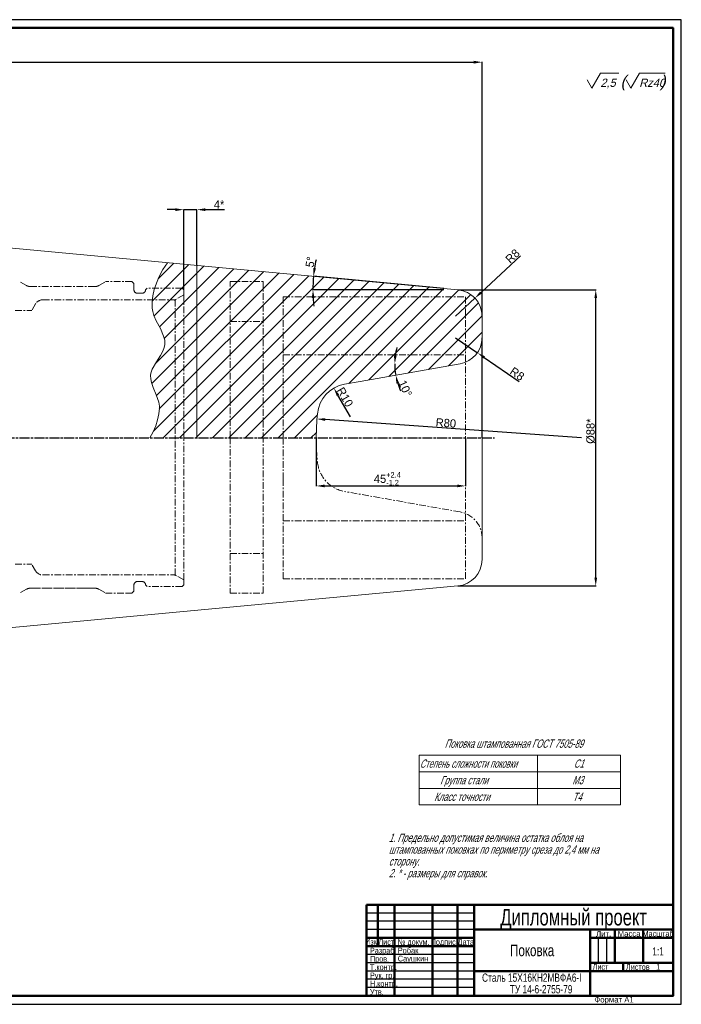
# Model space of a CAD drawing. Header units: millimetres. Extents: x 0 to 841, y 0 to 594.
# Tile 2 of 2: x 442 to 841, y 0 to 594. Entities that reach past the tile are written whole.
import ezdxf
from ezdxf.enums import TextEntityAlignment as Align

# ---------------------------------------------------------------- set-up
doc = ezdxf.new("R2010")
doc.units = ezdxf.units.MM
for name, pattern in [('AM_ISO08W050x2', [9, 6, -0.75, 1.5, -0.75]), ('CENTER', [7, 4, -1, 1, -1]), ('K5LT_BASIC', [0]), ('K5LT_THIN', [0])]:
    doc.linetypes.add(name, pattern=pattern)
doc.layers.add('AM_5', color=3, linetype='Continuous', lineweight=25)
doc.layers.add('AM_7', color=4, linetype='AM_ISO08W050x2', lineweight=25)
doc.layers.add('LAYER0VIEW0', color=7, linetype='Continuous')
doc.styles.add('K5_TEXTSTYLE', font='win_eskd.shx', dxfattribs={"width": 0.7, "oblique": 15, "bigfont": 'b_eskd.shx'})
doc.styles.get("Standard").update_dxf_attribs({"font": 'aaa.shx'})
doc.dimstyles.get("Standard").update_dxf_attribs({"dimtxt": 5, "dimasz": 5, "dimexe": 0.18, "dimexo": 0, "dimgap": 0.6, "dimtad": 1, "dimdec": 4, "dimzin": 0, "dimdsep": 46, "dimtxsty": 'Standard', "dimcen": 0.09, "dimclrd": 3, "dimclre": 3, "dimclrt": 7, "dimaunit": 1, "dimazin": 0, "dimtfac": 1, "dimtdec": 4, "dimtmove": 0, "dimatfit": 0, "dimfxl": 0, "dimtolj": 1, "dimtzin": 0, "dimarcsym": 0})

# ---------------------------------------------------------------- blocks, each defined once
blk = doc.blocks.new('*D30')
at = {"layer": 'AM_5', "color": 3, "lineweight": -2}
for p, q in [((98.21, 478.05), (98.21, 568.53)), ((103.21, 568.35), (715.8, 568.35)), ((720.8, 415.12), (720.8, 568.53))]:
    blk.add_line(p, q, dxfattribs=at)
at = {"layer": 'AM_5', "color": 3}
for points in [[(103.21, 569.19), (103.21, 567.52), (98.21, 568.35)], [(715.8, 569.19), (715.8, 567.52), (720.8, 568.35)]]:
    blk.add_solid(points, dxfattribs=at)
at = {"layer": 'Defpoints', "color": 0}
for p in [(720.8, 568.35), (98.21, 478.05), (720.8, 415.12)]:
    blk.add_point(p, dxfattribs=at)
at = {"layer": 'AM_5', "color": 7, "lineweight": 9, "insert": (407.85, 572.58), "char_height": 5, "attachment_point": 5}
blk.add_mtext('\\A1;311{\\H3.33\\S+3.3^ -1.7;}', dxfattribs=at)
blk = doc.blocks.new('*D47')
at = {"layer": 'AM_5', "color": 3, "lineweight": -2}
for p, q in [((706.28, 431.06), (789.56, 431.06)), ((789.38, 257.35), (789.38, 426.06)), ((706.28, 252.35), (789.56, 252.35))]:
    blk.add_line(p, q, dxfattribs=at)
at = {"layer": 'AM_5', "color": 3}
for points in [[(788.55, 426.06), (790.22, 426.06), (789.38, 431.06)], [(788.55, 257.35), (790.22, 257.35), (789.38, 252.35)]]:
    blk.add_solid(points, dxfattribs=at)
at = {"layer": 'Defpoints', "color": 0}
for p in [(706.28, 431.06), (789.38, 431.06), (706.28, 252.35)]:
    blk.add_point(p, dxfattribs=at)
at = {"layer": 'AM_5', "color": 7, "lineweight": 9, "insert": (786.28, 345.72), "char_height": 5, "attachment_point": 5, "rotation": 90}
blk.add_mtext('\\A1;%%c88*', dxfattribs=at)
blk = doc.blocks.new('*D48')
at = {"layer": 'AM_5', "color": 3, "lineweight": -2}
for p, q in [((620.8, 341.7), (620.8, 312.51)), ((710.8, 341.7), (710.8, 312.51)), ((625.8, 312.69), (705.8, 312.69))]:
    blk.add_line(p, q, dxfattribs=at)
at = {"layer": 'AM_5', "color": 3}
for points in [[(625.8, 313.52), (625.8, 311.86), (620.8, 312.69)], [(705.8, 313.52), (705.8, 311.86), (710.8, 312.69)]]:
    blk.add_solid(points, dxfattribs=at)
at = {"layer": 'Defpoints', "color": 0}
for p in [(620.8, 341.7), (710.8, 341.7), (710.8, 312.69)]:
    blk.add_point(p, dxfattribs=at)
at = {"layer": 'AM_5', "color": 7, "lineweight": 9, "insert": (663.65, 317.01), "char_height": 5, "attachment_point": 5}
blk.add_mtext('\\A1;45{\\H3.33\\S+2.4^ -1.2;}', dxfattribs=at)
blk = doc.blocks.new('*D49')
at = {"layer": 'AM_5', "color": 3, "lineweight": -2}
blk.add_line((780.8, 341.7), (626.19, 352.73), dxfattribs=at)
at = {"layer": 'AM_5', "color": 3}
blk.add_solid([(626.25, 353.56), (626.13, 351.9), (621.2, 353.09)], dxfattribs=at)
at = {"layer": 'Defpoints', "color": 0}
for p in [(621.2, 353.09), (780.8, 341.7)]:
    blk.add_point(p, dxfattribs=at)
at = {"layer": 'AM_5', "color": 7, "lineweight": 9, "insert": (698.98, 350.65), "char_height": 5, "attachment_point": 5, "rotation": 355.91961}
blk.add_mtext('\\A1;R80', dxfattribs=at)
blk = doc.blocks.new('*D50')
at = {"layer": 'AM_5', "color": 3, "lineweight": -2}
for p, q in [((697.83, 431.84), (618.97, 439.19)), ((697.79, 431.06), (618.59, 431.06))]:
    blk.add_line(p, q, dxfattribs=at)
for start, end in [(168.12844, 171.40262), (174.6768, 180), (183.27418, 186.54836)]:
    blk.add_arc((706.28, 431.06), 87.51, start, end, dxfattribs=at)
at = {"layer": 'AM_5', "color": 3}
for points in [[(620.58, 444.04), (618.93, 444.24), (619.15, 439.17)], [(618.08, 426.03), (619.75, 426.08), (618.77, 431.06)]]:
    blk.add_solid(points, dxfattribs=at)
at = {"layer": 'Defpoints', "color": 0}
for p in [(618.82, 433.77), (697.79, 431.06), (697.83, 431.84), (706.28, 431.06)]:
    blk.add_point(p, dxfattribs=at)
at = {"layer": 'AM_5', "color": 7, "lineweight": 9, "insert": (617.23, 447.79), "char_height": 5, "attachment_point": 5, "rotation": 79.35902}
blk.add_mtext('\\A1;5%%d', dxfattribs=at)
blk = doc.blocks.new('*D51')
at = {"layer": 'AM_5', "color": 3, "lineweight": -2}
for p, q in [((535.8, 479.38), (530.8, 479.38)), ((540.8, 430.97), (540.8, 479.56)), ((540.8, 479.38), (548.8, 479.38)), ((548.8, 445.73), (548.8, 479.56)), ((553.8, 479.38), (565.5, 479.38))]:
    blk.add_line(p, q, dxfattribs=at)
at = {"layer": 'AM_5', "color": 3}
for points in [[(535.8, 480.21), (535.8, 478.54), (540.8, 479.38)], [(553.8, 480.21), (553.8, 478.54), (548.8, 479.38)]]:
    blk.add_solid(points, dxfattribs=at)
at = {"layer": 'Defpoints', "color": 0}
for p in [(548.8, 479.38), (548.8, 445.73), (540.8, 430.97)]:
    blk.add_point(p, dxfattribs=at)
at = {"layer": 'AM_5', "color": 7, "lineweight": 9, "insert": (562.15, 482.48), "char_height": 5, "attachment_point": 5}
blk.add_mtext('\\A1;4*', dxfattribs=at)
blk = doc.blocks.new('*D52')
at = {"layer": 'AM_5', "color": 3, "lineweight": -2}
for start, end in [(165.46498, 172.73249), (180, 190), (197.26751, 204.53502)]:
    blk.add_arc((707.58, 386.37), 39.45, start, end, dxfattribs=at)
at = {"layer": 'AM_5', "color": 3}
for points in [[(669.28, 391.31), (667.62, 391.41), (668.13, 386.37)], [(669.1, 374.47), (670.72, 374.86), (668.73, 379.52)]]:
    blk.add_solid(points, dxfattribs=at)
at = {"layer": 'Defpoints', "color": 0}
for p in [(655.55, 386.37), (670.56, 386.37), (668.2, 384.08), (647.27, 375.74), (671.12, 379.94)]:
    blk.add_point(p, dxfattribs=at)
at = {"layer": 'AM_5', "color": 7, "lineweight": 9, "insert": (674.42, 371.49), "char_height": 5, "attachment_point": 5, "rotation": 294.17127}
blk.add_mtext('\\A1;10%%d', dxfattribs=at)
blk = doc.blocks.new('*D53')
at = {"layer": 'AM_5', "color": 3, "lineweight": -2}
blk.add_line((641.37, 354.39), (633.89, 367.39), dxfattribs=at)
at = {"layer": 'AM_5', "color": 3}
blk.add_solid([(634.61, 367.8), (633.16, 366.97), (631.39, 371.72)], dxfattribs=at)
at = {"layer": 'Defpoints', "color": 0}
for p in [(631.39, 371.72), (641.37, 354.39)]:
    blk.add_point(p, dxfattribs=at)
at = {"layer": 'AM_5', "color": 7, "lineweight": 9, "insert": (638.09, 366.3), "char_height": 5, "attachment_point": 5, "rotation": 299.94508}
blk.add_mtext('\\A1;R10', dxfattribs=at)
blk = doc.blocks.new('*D54')
at = {"layer": 'AM_5', "color": 3, "lineweight": -2}
for p, q in [((704.8, 402.13), (717.98, 393.06)), ((722.09, 390.22), (743.18, 375.7))]:
    blk.add_line(p, q, dxfattribs=at)
at = {"layer": 'AM_5', "color": 3}
blk.add_solid([(722.57, 390.91), (721.62, 389.53), (717.98, 393.06)], dxfattribs=at)
at = {"layer": 'Defpoints', "color": 0}
for p in [(704.8, 402.13), (717.98, 393.06)]:
    blk.add_point(p, dxfattribs=at)
at = {"layer": 'AM_5', "color": 7, "lineweight": 9, "insert": (741.98, 380.29), "char_height": 5, "attachment_point": 5, "rotation": 325.45161}
blk.add_mtext('\\A1;R8', dxfattribs=at)
blk = doc.blocks.new('*D55')
at = {"layer": 'AM_5', "color": 3, "lineweight": -2}
for p, q in [((720.17, 429.43), (743.94, 451.56)), ((704.8, 415.12), (716.51, 426.03))]:
    blk.add_line(p, q, dxfattribs=at)
at = {"layer": 'AM_5', "color": 3}
blk.add_solid([(719.6, 430.04), (720.74, 428.82), (716.51, 426.03)], dxfattribs=at)
at = {"layer": 'Defpoints', "color": 0}
for p in [(716.51, 426.03), (704.8, 415.12)]:
    blk.add_point(p, dxfattribs=at)
at = {"layer": 'AM_5', "color": 7, "lineweight": 9, "insert": (739.19, 451.37), "char_height": 5, "attachment_point": 5, "rotation": 42.94847}
blk.add_mtext('\\A1;R8', dxfattribs=at)
blk = doc.blocks.new('A1')
at = {"color": 7}
blk.add_line((589, 5), (20, 5), dxfattribs=at)
at = {"color": 6, "lineweight": 25}
blk.add_lwpolyline([(0, 0), (841, 0), (841, 594), (0, 594)], close=True, dxfattribs=at)
at = {"color": 7, "lineweight": 50}
blk.add_lwpolyline([(20, 5), (836, 5), (836, 589), (20, 589)], dxfattribs=at)
at = {"color": 5, "lineweight": 35}
blk.add_text('Формат А1', height=3.5, dxfattribs=at).set_placement((788.55, 1.02))
at = {"color": 7, "lineweight": 70, "ltscale": 0.75, "width": 0.75}
blk.add_attdef('NUMB', text='', height=7, rotation=180, dxfattribs=at).set_placement((55, 582), align=Align.MIDDLE_CENTER)
blk = doc.blocks.new('SHTAMP СТУДЕНТ')
at = {"color": 7, "lineweight": 50}
for p, q in [((-185, 55), (0, 55)), ((-185, 55), (-185, 0)), ((-178, 30), (-178, 55)), ((-168, 0), (-168, 55)), ((-145, 0), (-145, 55)), ((-130, 0), (-130, 55)), ((-120, 0), (-120, 55)), ((-120, 40), (0, 40)), ((-50, 0), (-50, 40)), ((-35, 20), (-35, 40)), ((-18, 20), (-18, 40)), ((-185, 35), (-120, 35)), ((-185, 30), (-120, 30)), ((-50, 35), (0, 35)), ((-50, 20), (0, 20)), ((-30, 15), (-30, 20)), ((-120, 15), (0, 15))]:
    blk.add_line(p, q, dxfattribs=at)
for p, q in [((0, 0), (0, 55)), ((-185, 0), (0, 0))]:
    blk.add_line(p, q)
at = {"color": 6, "lineweight": 25}
for p, q in [((-120, 50), (-185, 50)), ((-120, 45), (-185, 45)), ((-120, 40), (-185, 40)), ((-45, 20), (-45, 35)), ((-40, 20), (-40, 35)), ((-120, 25), (-185, 25)), ((-120, 20), (-185, 20)), ((-120, 15), (-185, 15)), ((-120, 10), (-185, 10)), ((-120, 5), (-185, 5))]:
    blk.add_line(p, q, dxfattribs=at)
at = {"color": 5, "lineweight": 35}
for s, p in [(' Лит.', (-42.5, 37.5)), ('Масса', (-26.5, 37.5))]:
    blk.add_text(s, height=3.5, dxfattribs=at).set_placement(p, align=Align.MIDDLE_CENTER)
at = {"color": 5, "lineweight": 35, "width": 0.75}
for s, p in [('Масштаб', (-9, 37.5)), ('Изм', (-181.63, 32.59)), ('Лист', (-173, 32.5)), ('№ докум.', (-156.5, 32.5)), ('Подпись', (-137.5, 32.5)), ('Дата', (-125, 32.5))]:
    blk.add_text(s, height=3.5, dxfattribs=at).set_placement(p, align=Align.MIDDLE_CENTER)
for s, p in [('Разраб.', (-182.85, 25.6)), ('Пров.', (-182.85, 20.6)), ('Т.контр.', (-182.85, 15.6)), ('Лист', (-48.51, 15.78)), ('Листов', (-28.39, 15.68)), ('Рук. гр.', (-182.85, 10.6)), ('Н.контр.', (-182.85, 5.6)), ('Утв.', (-182.85, 0.6))]:
    blk.add_text(s, height=3.5, dxfattribs=at).set_placement(p)
at = {"color": 7, "lineweight": 70, "ltscale": 0.75, "width": 0.75}
for tag, height, p in [('NUMB', 10, (-60, 47.5)), ('NAME1', 7, (-85, 35.75)), ('NAME2', 7, (-85, 27.45)), ('NAME3', 7, (-85, 19.15))]:
    blk.add_attdef(tag, text='', height=height, dxfattribs=at).set_placement(p, align=Align.MIDDLE_CENTER)
at = {"color": 7, "width": 0.75, "flags": 12}
blk.add_attdef('GEN-TITLE-SCA{40.5}', text='', height=5, dxfattribs=at).set_placement((-8.99, 24.38), align=Align.CENTER)
at = {"color": 1, "lineweight": 35, "ltscale": 0.75, "width": 0.8}
for tag, p in [('RAZRAB', (-166.08, 25.67)), ('PROVER', (-166.08, 20.78))]:
    blk.add_attdef(tag, p, '', height=3.5, dxfattribs=at)
at = {"color": 2, "width": 0.55}
blk.add_attdef('GEN-TITLE-DAT{2.7}', text='', height=3.5, dxfattribs=at).set_placement((-125, 27.5), align=Align.MIDDLE_CENTER)
at = {"color": 7, "lineweight": 35, "ltscale": 0.75, "width": 0.8}
blk.add_attdef('MASS', text='', height=5, dxfattribs=at).set_placement((-26.45, 24.38), align=Align.CENTER)
at = {"color": 1, "lineweight": 35, "ltscale": 0.75, "width": 0.75}
for tag, p in [('LIST', (-35.97, 15.87)), ('LISTOV', (-8.91, 15.73))]:
    blk.add_attdef(tag, text='', height=3.5, dxfattribs=at).set_placement(p, align=Align.CENTER)
at = {"color": 7, "lineweight": 50, "ltscale": 0.75, "width": 0.75}
for tag, p in [('MATER1', (-98.43, 8.52)), ('MATER2', (-98.43, 1.52))]:
    blk.add_attdef(tag, p, '', height=5, dxfattribs=at)
blk.add_attdef('MATER', text='', height=5, dxfattribs=at).set_placement((-101.07, 5.22), align=Align.RIGHT)
at = {"color": 2, "width": 0.65}
blk.add_attdef('GEN-TITLE-DWG{40.5}', (-184, -4), '', height=3, dxfattribs=at)

msp = doc.modelspace()

# ---------------------------------------------------------------- hatches: boundary and pattern name
at = {"layer": 'LAYER0VIEW0', "lineweight": 9}
h = msp.add_hatch(dxfattribs=at)
h.set_pattern_fill('МЕТАЛЛ', color=4, style=0, pattern_type=0)
h.set_pattern_definition([(45, (8.5254, 0), (-4.94975, 4.94975), [])])
edge = h.paths.add_edge_path()
edge.add_line((531.00508, 447.38744), (528.25021, 443.18469))
edge.add_line((528.25021, 443.18469), (526.03648, 439.09446))
edge.add_line((526.03648, 439.09446), (524.32083, 435.10144))
edge.add_line((524.32083, 435.10144), (523.06724, 431.18853))
edge.add_line((523.06724, 431.18853), (522.24735, 427.33701))
edge.add_line((522.24735, 427.33701), (521.84106, 423.52686))
edge.add_line((521.84106, 423.52686), (521.82353, 420.02736))
edge.add_line((521.82353, 420.02736), (522.1281, 417.8908))
edge.add_line((522.1281, 417.8908), (522.88673, 415.4283))
edge.add_line((522.88673, 415.4283), (524.24364, 412.37192))
edge.add_line((524.24364, 412.37192), (526.73302, 407.57961))
edge.add_line((526.73302, 407.57961), (528.69782, 403.13781))
edge.add_line((528.69782, 403.13781), (529.36029, 400.57896))
edge.add_line((529.36029, 400.57896), (529.50377, 398.45997))
edge.add_line((529.50377, 398.45997), (529.47638, 398.0043))
edge.add_line((529.47638, 398.0043), (529.12037, 396.1303))
edge.add_line((529.12037, 396.1303), (528.3077, 394.00878))
edge.add_line((528.3077, 394.00878), (526.88943, 391.41824))
edge.add_line((526.88943, 391.41824), (524.35577, 387.50824))
edge.add_line((524.35577, 387.50824), (521.85602, 383.07853))
edge.add_line((521.85602, 383.07853), (521.07728, 380.78099))
edge.add_line((521.07728, 380.78099), (520.85287, 379.3195))
edge.add_line((520.85287, 379.3195), (520.9029, 377.33381))
edge.add_line((520.9029, 377.33381), (521.36085, 375.03569))
edge.add_line((521.36085, 375.03569), (522.33446, 372.16855))
edge.add_line((522.33446, 372.16855), (524.20653, 367.68977))
edge.add_line((524.20653, 367.68977), (525.73329, 363.23528))
edge.add_line((525.73329, 363.23528), (526.11726, 360.75567))
edge.add_line((526.11726, 360.75567), (526.12718, 359.68108))
edge.add_line((526.12718, 359.68108), (525.79863, 356.10537))
edge.add_line((525.79863, 356.10537), (525.06699, 352.52236))
edge.add_line((525.06699, 352.52236), (523.91867, 348.91075))
edge.add_line((523.91867, 348.91075), (522.33086, 345.25076))
edge.add_line((522.33086, 345.25076), (520.38121, 341.70334))
edge.add_line((520.38121, 341.70334), (620.79839, 341.70334))
edge.add_arc((780.79839, 341.70334), 160, 534.80069125, 540, ccw=False)
edge.add_arc((641.37442, 354.39022), 20, 460, 534.80069125, ccw=False)
edge.add_line((637.90146, 374.08637), (647.26647, 375.73768))
edge.add_line((647.26647, 375.73768), (707.57676, 386.37201))
edge.add_arc((704.79839, 402.12893), 16, 280, 360)
edge.add_line((720.79839, 402.12893), (720.79839, 415.12485))
edge.add_arc((704.79839, 415.12485), 16, 0, 84.6768023)
edge.add_line((706.28277, 431.05584), (531.00508, 447.38744))

# ---------------------------------------------------------------- linework, layer by layer
at = {"linetype": 'Continuous', "lineweight": 9}
for p, q in [((787.1233, 552.65052), (792.31945, 561.65052)), ((810.59343, 552.65052), (815.78958, 561.65052)), ((784.23655, 557.65052), (787.1233, 552.65052)), ((807.70668, 557.65052), (810.59343, 552.65052))]:
    msp.add_line(p, q, dxfattribs=at)
at = {"lineweight": 9}
for p, q in [((792.31945, 561.65052), (803.35623, 561.65052)), ((815.78958, 561.65052), (831.33458, 561.65052))]:
    msp.add_line(p, q, dxfattribs=at)
at = {"lineweight": 20}
for p, q in [((368.20718, 462.55623), (706.28277, 431.05584)), ((720.79839, 402.12893), (720.79839, 415.12485)), ((707.57676, 386.37201), (647.26647, 375.73768)), ((647.26647, 375.73768), (637.90146, 374.08637)), ((720.79839, 341.70334), (720.79839, 268.28183)), ((368.20718, 220.85045), (706.28277, 252.35084))]:
    msp.add_line(p, q, dxfattribs=at)
msp.add_line((720.79839, 341.70334), (720.79839, 402.12893))
for centre, radius, start, end in [((704.79839, 415.12485), 16, 0, 84.6768023), ((704.79839, 402.12893), 16, 280, 0), ((641.37442, 354.39022), 20, 100, 174.80069125), ((704.79839, 268.28183), 16, 275.3231977, 0)]:
    msp.add_arc(centre, radius, start, end, dxfattribs=at)
at = {"layer": 'AM_5', "color": 3, "lineweight": 9}
msp.add_line((548.79839, 341.97304), (548.79839, 445.72954), dxfattribs=at)
at = {"layer": 'AM_5', "color": 5, "linetype": 'K5LT_BASIC', "lineweight": 0}
for p, q in [((682.78252, 150.20058), (804.22649, 150.20058)), ((682.78252, 150.20058), (682.78252, 120.20058)), ((804.22649, 150.20058), (804.22649, 120.20058)), ((682.78252, 140.20058), (804.22649, 140.20058)), ((682.78252, 120.20058), (804.22649, 120.20058))]:
    msp.add_line(p, q, dxfattribs=at)
at = {"layer": 'AM_5', "color": 7, "linetype": 'K5LT_THIN', "lineweight": 0}
for p, q in [((754.22649, 150.20058), (754.22649, 120.20058)), ((682.78252, 130.20058), (804.22649, 130.20058))]:
    msp.add_line(p, q, dxfattribs=at)
at = {"layer": 'AM_7'}
msp.add_line((90.78579, 341.70334), (728.30756, 341.70334), dxfattribs=at)
at = {"layer": 'LAYER0VIEW0', "color": 1, "linetype": 'CENTER', "lineweight": 9}
for p, q in [((445.90609, 433.64291), (441.87019, 435.97304)), ((489.6907, 433.64291), (493.7266, 435.97304)), ((509.59839, 435.97304), (493.7266, 435.97304)), ((509.59839, 435.97304), (510.79839, 434.77304)), ((510.79839, 431.97304), (510.79839, 434.77304)), ((568.79839, 411.97304), (568.79839, 435.97304)), ((568.79839, 435.97304), (588.79839, 435.97304)), ((588.79839, 435.97304), (588.79839, 342.24274)), ((487.1907, 432.97304), (448.40609, 432.97304)), ((510.79839, 431.97304), (510.79839, 430.97304)), ((512.79839, 428.97304), (515.79839, 428.97304)), ((517.79839, 430.97304), (518.79839, 431.97304)), ((539.79839, 431.97304), (518.79839, 431.97304)), ((540.79839, 427.97304), (536.06634, 425.24099)), ((540.79839, 430.97304), (539.79839, 431.97304)), ((540.79839, 427.66537), (540.79839, 430.97304)), ((540.79839, 427.97304), (540.79839, 341.97304)), ((451.46827, 422.47304), (449.15887, 418.47304)), ((455.79839, 424.97304), (535.06634, 424.97304)), ((535.60224, 425.04617), (535.60224, 341.97304)), ((600.79839, 426.70334), (710.79839, 426.70334)), ((600.79839, 366.70334), (600.79839, 426.70334)), ((710.79839, 426.70334), (710.79839, 341.70334)), ((439.15887, 418.47304), (449.15887, 418.47304)), ((568.79839, 341.97304), (568.79839, 411.97304)), ((568.79839, 411.97304), (588.79839, 411.97304)), ((600.79839, 391.70334), (710.79839, 391.70334)), ((600.79839, 341.70334), (600.79839, 366.70334)), ((535.60224, 258.8999), (535.60224, 341.97304)), ((540.79839, 255.97304), (540.79839, 341.97304)), ((568.79839, 341.97304), (568.79839, 271.97304)), ((588.79839, 247.97304), (588.79839, 341.70334)), ((600.79839, 341.70334), (600.79839, 316.70334)), ((710.79839, 256.70334), (710.79839, 341.70334)), ((600.79839, 316.70334), (600.79839, 256.70334)), ((707.57676, 297.03467), (637.90146, 309.32031)), ((600.79839, 291.70334), (710.79839, 291.70334)), ((568.79839, 271.97304), (568.79839, 247.97304)), ((568.79839, 271.97304), (588.79839, 271.97304)), ((439.15887, 265.47304), (449.15887, 265.47304)), ((451.46827, 261.47304), (449.15887, 265.47304)), ((455.79839, 258.97304), (535.06634, 258.97304)), ((540.79839, 255.97304), (536.06634, 258.70509)), ((540.79839, 256.2807), (540.79839, 252.97304)), ((600.79839, 256.70334), (710.79839, 256.70334)), ((445.90609, 250.30316), (441.87019, 247.97304)), ((482.49177, 250.97304), (448.40609, 250.97304)), ((487.1907, 250.97304), (448.40609, 250.97304)), ((489.6907, 250.30316), (493.7266, 247.97304)), ((510.79839, 251.97304), (510.79839, 252.97304)), ((510.79839, 251.97304), (510.79839, 249.17304)), ((512.79839, 254.97304), (515.79839, 254.97304)), ((517.79839, 252.97304), (518.79839, 251.97304)), ((539.79839, 251.97304), (518.79839, 251.97304)), ((540.79839, 252.97304), (539.79839, 251.97304)), ((493.7266, 247.97304), (505.76502, 247.97304)), ((509.59839, 247.97304), (505.76502, 247.97304)), ((509.59839, 247.97304), (510.79839, 249.17304)), ((568.79839, 247.97304), (588.79839, 247.97304))]:
    msp.add_line(p, q, dxfattribs=at)
at = {"layer": 'LAYER0VIEW0', "color": 4, "lineweight": 9}
msp.add_lwpolyline([(531.00508, 447.38744), (528.25021, 443.18469), (526.03648, 439.09446), (524.32083, 435.10144), (523.06724, 431.18853), (522.24735, 427.33701), (521.84106, 423.52686), (521.82353, 420.02736), (522.1281, 417.8908), (522.88673, 415.4283), (524.24364, 412.37192), (526.73302, 407.57961), (528.69782, 403.13781), (529.36029, 400.57896), (529.50377, 398.45997), (529.47638, 398.0043), (529.12037, 396.1303), (528.3077, 394.00878), (526.88943, 391.41824), (524.35577, 387.50824), (521.85602, 383.07853), (521.07728, 380.78099), (520.85287, 379.3195), (520.9029, 377.33381), (521.36085, 375.03569), (522.33446, 372.16855), (524.20653, 367.68977), (525.73329, 363.23528), (526.11726, 360.75567), (526.12718, 359.68108), (525.79863, 356.10537), (525.06699, 352.52236), (523.91867, 348.91075), (522.33086, 345.25076), (520.38121, 341.70334)], dxfattribs=at)
at = {"layer": 'LAYER0VIEW0', "color": 1, "linetype": 'CENTER', "lineweight": 9}
for centre, radius, start, end in [((448.40609, 437.97304), 5, 240, 270), ((487.1907, 437.97304), 5, 270, 300), ((512.79839, 430.97304), 2, 180, 270), ((515.79839, 430.97304), 2, 270, 0), ((455.79839, 419.97304), 5, 90, 150), ((780.79839, 341.70334), 160, 180, 185.19930875), ((641.37442, 329.01646), 20, 185.19930875, 260), ((704.79839, 281.27775), 16, 0, 80), ((455.79839, 263.97304), 5, 210, 270), ((535.06634, 256.97304), 2, 60, 90), ((448.40609, 245.97304), 5, 90, 120), ((482.49177, 255.97304), 5, 270, 283.72913268), ((487.1907, 245.97304), 5, 60, 90), ((512.79839, 252.97304), 2, 90, 180), ((515.79839, 252.97304), 2, 0, 90)]:
    msp.add_arc(centre, radius, start, end, dxfattribs=at)
at = {"layer": 'LAYER0VIEW0', "color": 7}
msp.add_arc((535.06634, 426.97304), 2, 270, 300, dxfattribs=at)
at = {"layer": 'LAYER0VIEW0', "color": 5, "lineweight": 20}
msp.add_arc((780.79839, 341.70334), 160, 174.80069125, 180, dxfattribs=at)

# ---------------------------------------------------------------- block references
at = {"lineweight": 0}
msp.add_blockref('A1', (0, 0), dxfattribs=at)
ref = msp.add_blockref('SHTAMP СТУДЕНТ', (836, 5), dxfattribs=at)
ref.add_attrib('NUMB', 'Дипломный проект', dxfattribs={"color": 7, "lineweight": 70, "ltscale": 0.75, "height": 10, "width": 0.75}).set_placement((776, 52.5), align=Align.MIDDLE_CENTER)
ref.add_attrib('RAZRAB', 'Робак', (669.91838, 30.66825), dxfattribs={"color": 1, "lineweight": 35, "ltscale": 0.75, "height": 3.5, "width": 0.8})
ref.add_attrib('PROVER', 'Саушкин', (669.92107, 25.78041), dxfattribs={"color": 1, "lineweight": 35, "ltscale": 0.75, "height": 3.5, "width": 0.8})
ref.add_attrib('NAME2', 'Поковка', dxfattribs={"color": 7, "lineweight": 70, "ltscale": 0.75, "height": 7, "width": 0.75}).set_placement((751, 32.45), align=Align.MIDDLE_CENTER)
ref.add_attrib('MATER1', 'Сталь 15Х16КН2МВФА6-I', (720.79116, 13.51593), dxfattribs={"color": 7, "lineweight": 50, "ltscale": 0.75, "height": 5, "width": 0.75})
ref.add_attrib('MATER2', 'ТУ 14-6-2755-79', (737.57391, 6.51593), dxfattribs={"color": 7, "lineweight": 50, "ltscale": 0.75, "height": 5, "width": 0.75})
ref.add_attrib('GEN-TITLE-SCA{40.5}', '1:1', dxfattribs={"color": 7, "height": 5, "width": 0.75}).set_placement((827.01274, 29.3765), align=Align.CENTER)
ref.add_attrib('LISTOV', '1', dxfattribs={"color": 1, "lineweight": 35, "ltscale": 0.75, "height": 3.5, "width": 0.75}).set_placement((827.09248, 20.73054), align=Align.CENTER)

# ---------------------------------------------------------------- texts
at = {"color": 7, "lineweight": 9, "style": 'K5_TEXTSTYLE', "oblique": 20, "width": 0.7}
msp.add_text('Поковка штампованная ГОСТ 7505-89', height=5, dxfattribs=at).set_placement((698.22374, 154.70264))
at = {"color": 7, "lineweight": 0, "style": 'K5_TEXTSTYLE', "oblique": 20}
for s, width, p in [('Степень сложности поковки', 0.563557, (683.28252, 142.66726)), ('С1', 0.7, (776.1541, 142.66726)), ('Группа стали', 0.7, (695.4766, 132.66726)), ('М3', 0.7, (775.22806, 132.66726)), ('Класс точности', 0.7, (691.90473, 122.66726)), ('Т4', 0.7, (775.42649, 122.66726))]:
    msp.add_text(s, height=5, dxfattribs=dict(at, width=width)).set_placement(p)
at = {"color": 7, "style": 'K5_TEXTSTYLE', "oblique": 20, "width": 0.7}
for s, p in [('1. Предельно допустимая величина остатка облоя на', (664.52538, 97.94202)), ('штампованных поковках по периметру среза до 2,4 мм на', (664.52538, 90.80621)), ('сторону.', (664.52538, 83.67041)), ('2. * - размеры для справок.', (664.52538, 76.53461))]:
    msp.add_text(s, height=5, dxfattribs=at).set_placement(p)
at = {"layer": 'LAYER0VIEW0', "color": 7, "lineweight": 9, "oblique": 15}
for s, height, p in [('2,5', 5, (792.12152, 553.43298)), ('(        )', 7, (804.33087, 553.43298)), ('Rz40', 5, (815.59166, 553.43298))]:
    msp.add_text(s, height=height, dxfattribs=at).set_placement(p)

# ---------------------------------------------------------------- dimensions: what is measured, and where the dimension line sits
at = {"layer": 'AM_5', "color": 3, "lineweight": 9}
for base, p1, p2, text, picture, middle in [((720.79839, 568.35415), (98.20718, 478.04774), (720.79839, 415.12485), '311{\\H3.33\\S+3.3^ -1.7;}', '*D30', (407.84844, 568.35415)), ((548.79839, 479.37809), (540.79839, 430.97304), (548.79839, 445.72954), '4*', '*D51', (562.14839, 479.37809)), ((710.79839, 312.68901), (620.79839, 341.70334), (710.79839, 341.70334), '45{\\H3.33\\S+2.4^ -1.2;}', '*D48', (663.6459, 312.68901))]:
    dim = msp.add_linear_dim(base=base, p1=p1, p2=p2, text=text, dimstyle='Standard', dxfattribs=at)
    dim.commit()
    dim.dimension.update_dxf_attribs({"geometry": picture, "text_midpoint": middle, "dimtype": 160})
for center, mpoint, text, picture, middle in [((704.79839, 415.12485), (716.50986, 426.02629), 'R8', '*D55', (741.3026, 449.10424)), ((704.79839, 402.12893), (717.97675, 393.0553), 'R8', '*D54', (740.21861, 377.74123)), ((641.37442, 354.39022), (631.39103, 371.7203), 'R10', '*D53', (635.4068, 364.74936)), ((780.79839, 341.70334), (621.20396, 353.0883), 'R80', '*D49', (698.75532, 347.55603))]:
    dim = msp.add_radius_dim(center=center, mpoint=mpoint, text=text, dimstyle='Standard', dxfattribs=at)
    dim.commit()
    dim.dimension.update_dxf_attribs({"geometry": picture, "text_midpoint": middle, "dimtype": 164})
dim = msp.add_angular_dim_3p(base=(618.81643, 433.76546), center=(706.28277, 431.05584), p1=(697.79074, 431.05584), p2=(697.82737, 431.84368), text='5%%d', dimstyle='Standard', dxfattribs=at)
dim.commit()
dim.dimension.update_dxf_attribs({"geometry": '*D50', "text_midpoint": (620.2793, 447.21463), "dimtype": 165})
dim = msp.add_linear_dim(base=(789.38471, 431.05584), p1=(706.28277, 252.35084), p2=(706.28277, 431.05584), angle=90, text='%%c88*', dimstyle='Standard', dxfattribs=at)
dim.commit()
dim.dimension.update_dxf_attribs({"geometry": '*D47', "text_midpoint": (789.38471, 345.71945), "dimtype": 160})
dim = msp.add_angular_dim_2l(base=(668.19793, 384.07845), line1=((647.26647, 375.73768), (671.11787, 379.94332)), line2=((670.55544, 386.37201), (655.54503, 386.37201)), text='10%%d', dimstyle='Standard', dxfattribs=at)
dim.commit()
dim.dimension.update_dxf_attribs({"geometry": '*D52', "text_midpoint": (671.58956, 370.22041), "dimtype": 162})

doc.saveas('drawing.dxf')
